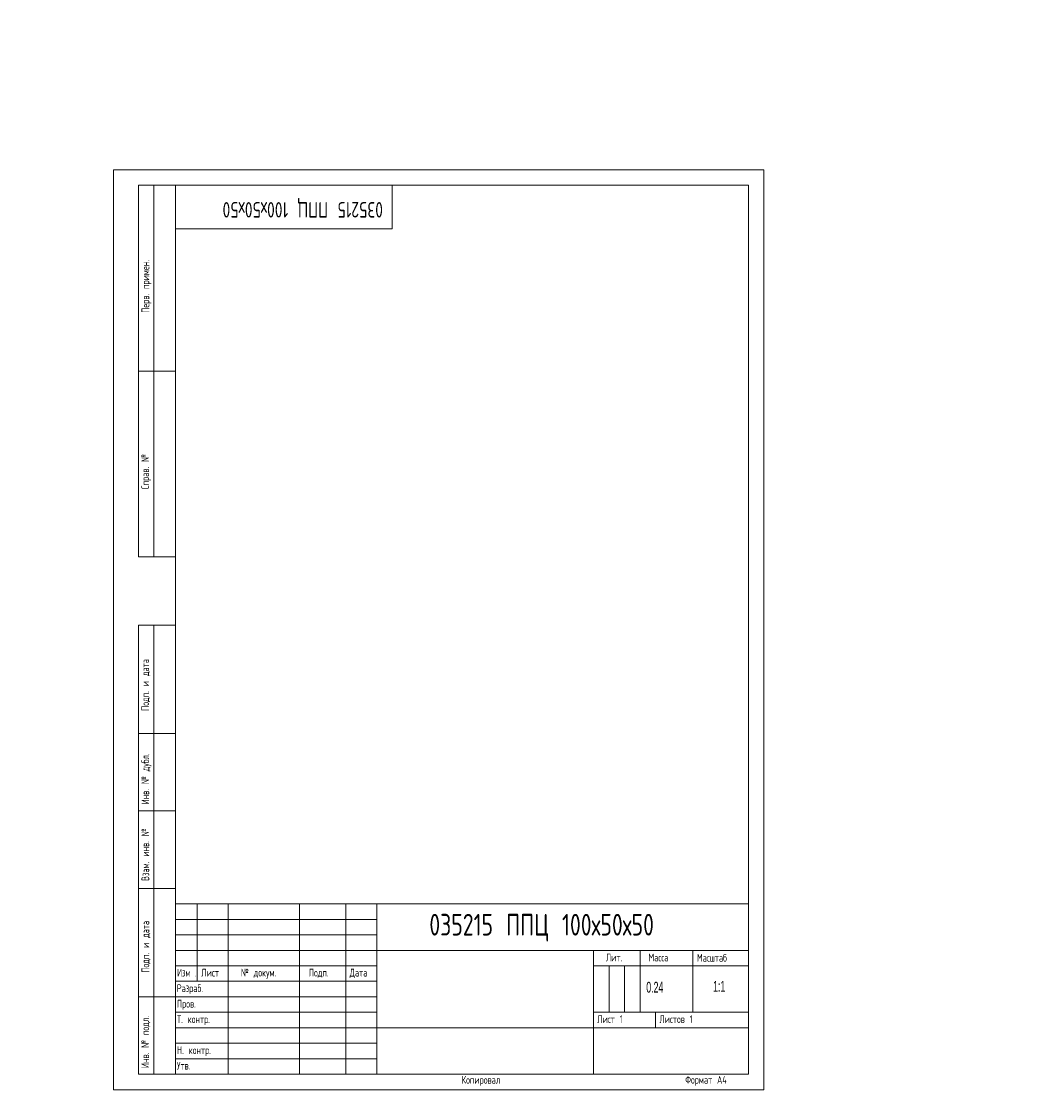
# Model space of a CAD drawing. Header units: millimetres. Extents: x -30 to 2745, y -5003 to 488.
# Tile 11 of 12: x -30 to 297, y -3 to 345. Entities that reach past the tile are written whole.
import ezdxf

# ---------------------------------------------------------------- set-up
doc = ezdxf.new("R2010")
doc.units = ezdxf.units.MM
doc.layers.add('ОСЕВЫЕ', color=7, linetype='Continuous')
doc.styles.add('SLDTEXTSTYLE0', font='TXT', dxfattribs={"width": 0.7, "bigfont": 'bigfont'})
doc.styles.add('SLDTEXTSTYLE1', font='TXT', dxfattribs={"width": 0.605})
doc.styles.add('SLDTEXTSTYLE2', font='TXT', dxfattribs={"width": 0.605, "bigfont": 'bigfont'})
doc.styles.add('SLDTEXTSTYLE3', font='TXT', dxfattribs={"width": 0.582204, "bigfont": 'bigfont'})
doc.styles.add('SLDTEXTSTYLE4', font='TXT', dxfattribs={"width": 0.582204})

# ---------------------------------------------------------------- blocks, each defined once
blk = doc.blocks.new('SW_NOTE_0')
at = {"color": 0, "linetype": 'Continuous', "lineweight": 0, "attachment_point": 1}
for s, insert, char_height, style in [('\\M+18449\\M+18478\\M+1847D', (0, 3.22), 2.5, 'SLDTEXTSTYLE3'), ('.', (5.69, 2.32), 1.59, 'SLDTEXTSTYLE4')]:
    blk.add_mtext(s, dxfattribs=dict(at, insert=insert, char_height=char_height, style=style))

msp = doc.modelspace()

# ---------------------------------------------------------------- linework, layer by layer
at = {"color": 7, "linetype": 'Continuous', "lineweight": 15}
for p, q in [((8, 172), (8, 292)), ((20, 292), (8, 292)), ((8, 172), (8, 292)), ((13, 172), (13, 292)), ((13, 172), (13, 292)), ((20, 292), (20, 5)), ((205, 292), (20, 292)), ((20, 292), (20, 5)), ((90, 278), (90, 292)), ((205, 5), (205, 292)), ((20, 278), (90, 278)), ((8, 232), (20, 232)), ((20, 232), (8, 232)), ((8, 172), (20, 172)), ((8, 5), (8, 150)), ((8, 150), (20, 150)), ((13, 5), (13, 150)), ((20, 115), (8, 115)), ((20, 90), (8, 90)), ((20, 65), (8, 65)), ((20, 60), (205, 60)), ((20, 60), (20, 5)), ((27, 35), (27, 60)), ((37, 60), (37, 5)), ((60, 60), (60, 5)), ((75, 60), (75, 5)), ((85, 60), (85, 5)), ((85, 45), (205, 45)), ((155, 45), (155, 5)), ((170, 45), (170, 25)), ((187, 45), (187, 25)), ((20, 40), (85, 40)), ((155, 40), (205, 40)), ((20, 35), (85, 35)), ((8, 30), (20, 30)), ((155, 25), (205, 25)), ((175, 25), (175, 20)), ((85, 20), (205, 20)), ((8, 5), (20, 5)), ((20, 5), (205, 5))]:
    msp.add_line(p, q, dxfattribs=at)
at = {"color": 7, "linetype": 'Continuous', "lineweight": 0}
for p, q in [((20, 55), (85, 55)), ((20, 50), (85, 50)), ((20, 45), (85, 45)), ((160, 40), (160, 25)), ((165, 40), (165, 25)), ((20, 30), (85, 30)), ((20, 25), (85, 25)), ((20, 20), (85, 20)), ((20, 15), (85, 15)), ((20, 10), (85, 10))]:
    msp.add_line(p, q, dxfattribs=at)
at = {"layer": 'ОСЕВЫЕ', "lineweight": 0}
for p, q in [((0, 297), (210, 297)), ((0, 297), (0, 0)), ((210, 297), (210, 0)), ((0, 0), (210, 0))]:
    msp.add_line(p, q, dxfattribs=at)

# ---------------------------------------------------------------- block references
at = {"color": 7, "linetype": 'Continuous', "lineweight": 0}
msp.add_blockref('SW_NOTE_0', (20.52, 35.82), dxfattribs=at)

# ---------------------------------------------------------------- texts
at = {"color": 7, "linetype": 'Continuous', "lineweight": 0, "attachment_point": 1}
for s, insert, char_height, rotation, style in [('\\M+18450\\M+18475\\M+18482\\M+18472. \\M+18481\\M+18482\\M+18479\\M+1847D\\M+18475\\M+1847E.', (9.03, 250.83), 2.5, 90, 'SLDTEXTSTYLE2'), ('035215 \\M+18450\\M+18450\\M+18457 100\\M+1848750\\M+1848750', (86.99, 281.6), 5, 180, 'SLDTEXTSTYLE0'), ('\\M+18452\\M+18481\\M+18482\\M+18470\\M+18472. \\M+18782', (8.94, 193.84), 2.5, 90, 'SLDTEXTSTYLE2'), ('\\M+18450\\M+18480\\M+18474\\M+18481. \\M+18479 \\M+18474\\M+18470\\M+18484\\M+18470', (8.93, 122.3), 2.5, 90, 'SLDTEXTSTYLE2'), ('\\M+18449\\M+1847E\\M+18472. \\M+18782 \\M+18474\\M+18485\\M+18471\\M+1847C.', (9, 92.12), 2.5, 90, 'SLDTEXTSTYLE2'), ('\\M+18442\\M+18478\\M+18470\\M+1847D. \\M+18479\\M+1847E\\M+18472. \\M+18782', (9.01, 67.4), 2.5, 90, 'SLDTEXTSTYLE2'), ('\\M+18450\\M+18480\\M+18474\\M+18481. \\M+18479 \\M+18474\\M+18470\\M+18484\\M+18470', (9.03, 37.79), 2.5, 90, 'SLDTEXTSTYLE2'), ('\\M+18449\\M+1847E\\M+18472. \\M+18782 \\M+18481\\M+18480\\M+18474\\M+1847C.', (8.94, 6.96), 2.5, 90, 'SLDTEXTSTYLE2')]:
    msp.add_mtext(s, dxfattribs=dict(at, insert=insert, char_height=char_height, rotation=rotation, style=style))
at = {"color": 7, "linetype": 'Continuous', "lineweight": 0}
for s, insert, char_height, attachment_point, style in [('035215 \\M+18450\\M+18450\\M+18457 100\\M+1848750\\M+1848750', (101.96, 56.78), 7, 1, 'SLDTEXTSTYLE0'), ('\\M+1844C\\M+18479\\M+18484.', (158.95, 43.93), 2.5, 1, 'SLDTEXTSTYLE2'), ('\\M+1844D\\M+18470\\M+18483\\M+18483\\M+18470', (172.7, 43.93), 2.5, 1, 'SLDTEXTSTYLE2'), ('\\M+1844D\\M+18470\\M+18483\\M+1848A\\M+18484\\M+18470\\M+18471', (188.37, 43.84), 2.5, 1, 'SLDTEXTSTYLE2'), ('\\M+1844C\\M+18479\\M+18483\\M+18484', (28.33, 39.04), 2.5, 1, 'SLDTEXTSTYLE2'), ('\\M+18782 \\M+18474\\M+18480\\M+1847B\\M+18485\\M+1847D.', (41.11, 39.06), 2.5, 1, 'SLDTEXTSTYLE2'), ('\\M+18450\\M+18480\\M+18474\\M+18481.', (63.06, 39.04), 2.5, 1, 'SLDTEXTSTYLE2'), ('\\M+18444\\M+18470\\M+18484\\M+18470', (76.24, 39.05), 2.5, 1, 'SLDTEXTSTYLE2'), ('0.24', (172.01, 34.84), 3.5, 1, 'SLDTEXTSTYLE1'), ('1:1', (195.55, 35.13), 3.5, 2, 'SLDTEXTSTYLE1'), ('\\M+18451\\M+18470\\M+18478\\M+18482\\M+18470\\M+18471.', (20.42, 34.03), 2.5, 1, 'SLDTEXTSTYLE2'), ('\\M+18450\\M+18482\\M+18480\\M+18472.', (20.47, 29.01), 2.5, 1, 'SLDTEXTSTYLE2'), ('\\M+18453. \\M+1847B\\M+18480\\M+1847E\\M+18484\\M+18482.', (20.47, 24.02), 2.5, 1, 'SLDTEXTSTYLE2'), ('\\M+1844C\\M+18479\\M+18483\\M+18484 1', (156.18, 24.05), 2.5, 1, 'SLDTEXTSTYLE2'), ('\\M+1844C\\M+18479\\M+18483\\M+18484\\M+18480\\M+18472 1', (176.24, 24.04), 2.5, 1, 'SLDTEXTSTYLE2'), ('\\M+1844E. \\M+1847B\\M+18480\\M+1847E\\M+18484\\M+18482.', (20.46, 14.02), 2.5, 1, 'SLDTEXTSTYLE2'), ('\\M+18454\\M+18484\\M+18472.', (20.45, 9.01), 2.5, 1, 'SLDTEXTSTYLE2'), ('\\M+1844B\\M+18480\\M+18481\\M+18479\\M+18482\\M+18480\\M+18472\\M+18470\\M+1847C', (112.4, 4.44), 2.5, 1, 'SLDTEXTSTYLE2'), ('\\M+18455\\M+18480\\M+18482\\M+1847D\\M+18470\\M+18484 \\M+184404', (184.58, 4.46), 2.5, 1, 'SLDTEXTSTYLE2')]:
    msp.add_mtext(s, dxfattribs=dict(at, insert=insert, char_height=char_height, attachment_point=attachment_point, style=style))

doc.saveas('drawing.dxf')
